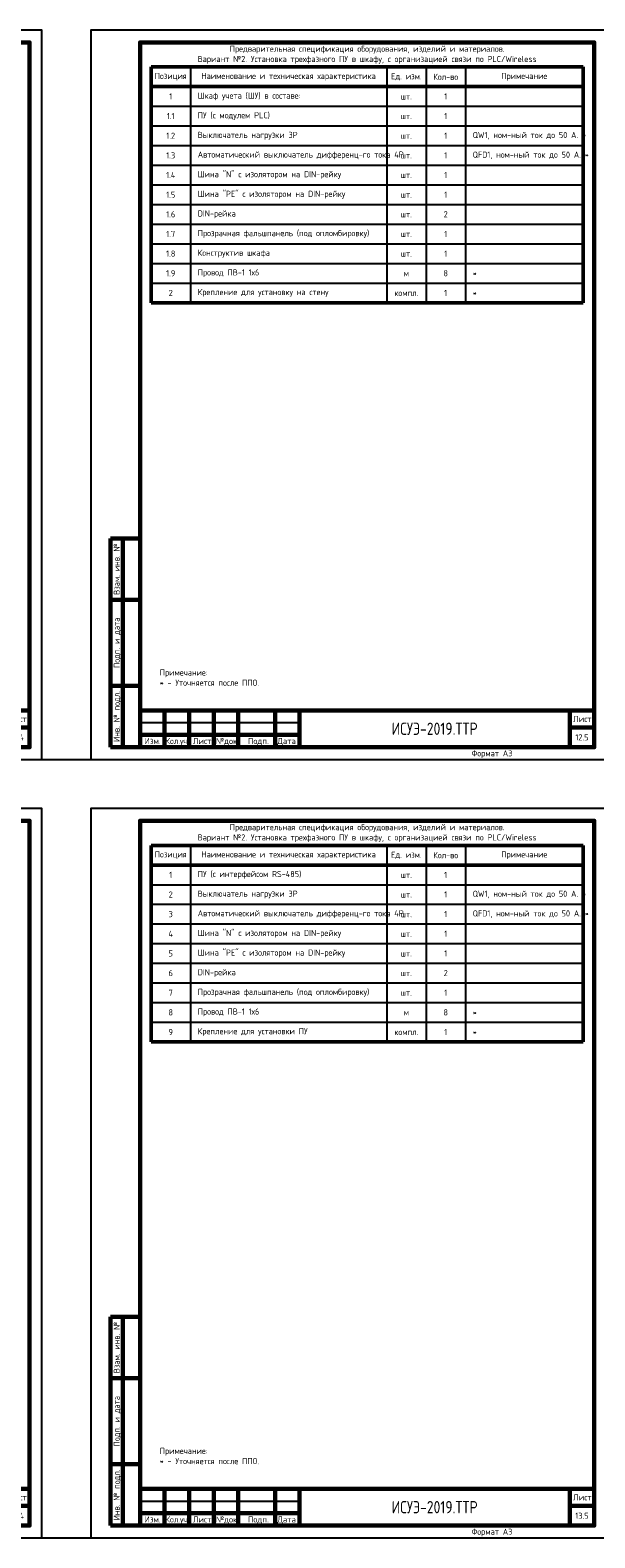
# Model space of a CAD drawing. Header units: millimetres. Extents: x -110 to 4101, y -10868 to 110.
# Tile 62 of 90: x 1325 to 1555, y -4111 to -3497. Entities that reach past the tile are written whole.
import ezdxf
from ezdxf.enums import TextEntityAlignment as Align

# ---------------------------------------------------------------- set-up
doc = ezdxf.new("R2010")
doc.units = ezdxf.units.MM
doc.layers.add('01.Вспомогательный_слой', color=1, linetype='Continuous', plot=False)
doc.layers.add('Формат', color=7, linetype='Continuous', lineweight=25)
doc.layers.add('Формат @ 1', color=7, linetype='Continuous', lineweight=25)
doc.styles.add('Формат', font='isocpeur.ttf')
doc.styles.add('ЭП', font='GOST.TTF')

# ---------------------------------------------------------------- blocks, each defined once
blk = doc.blocks.new('*U77')
at = {"layer": 'Формат', "color": 7, "linetype": 'Continuous', "lineweight": 60}
for p, q in [((8, 85), (20, 85)), ((8, 85), (8, 0)), ((13, 85), (13, 0)), ((8, 60), (20, 60)), ((8, 25), (20, 25)), ((20, 15), (205, 15)), ((20, 15), (20, 0)), ((30, 15), (30, 0)), ((40, 15), (40, 0)), ((50, 15), (50, 0)), ((60, 15), (60, 0)), ((75, 15), (75, 0)), ((85, 15), (85, 0)), ((195, 15), (195, 0)), ((195, 8), (205, 8)), ((8, 0), (20, 0)), ((20, 5), (85, 5))]:
    blk.add_line(p, q, dxfattribs=at)
at = {"layer": 'Формат', "color": 7, "linetype": 'Continuous', "lineweight": 25}
blk.add_line((20, 10), (85, 10), dxfattribs=at)
blk.add_lwpolyline([(0, -5), (210, -5), (210, 292), (0, 292)], close=True, dxfattribs=at)
at = {"layer": 'Формат', "color": 7, "linetype": 'Continuous', "lineweight": 60}
blk.add_lwpolyline([(20, 0), (205, 0), (205, 287), (20, 287)], close=True, dxfattribs=at)
at = {"layer": 'Формат', "color": 7, "linetype": 'Continuous', "lineweight": 25, "style": 'ЭП'}
for s, p in [('Взам. инв. №', (10.5, 72.5)), ('Подп. и дата', (10.5, 42.5)), ('Инв. № подл.', (10.5, 12.5))]:
    blk.add_text(s, height=2.5, rotation=90, dxfattribs=at).set_placement(p, align=Align.MIDDLE_CENTER)
at = {"layer": 'Формат', "color": 7, "linetype": 'Continuous', "lineweight": 25, "style": 'Формат'}
for s, p in [('Лист', (196.38, 10.25)), ('Изм.', (21.81, 1.25)), ('Лист', (41.54, 1.25)), ('№док.', (50.89, 1.25)), ('Подп.', (63.99, 1.25)), ('Дата', (75.95, 1.25))]:
    blk.add_text(s, height=2.5, dxfattribs=at).set_placement(p)
at = {"layer": 'Формат', "color": 7, "linetype": 'Continuous', "lineweight": 25, "style": 'Формат', "width": 0.9}
blk.add_text('Кол.уч.', height=2.5, dxfattribs=at).set_placement((30.38, 1.25))
at = {"layer": 'Формат', "color": 7, "linetype": 'Continuous', "lineweight": 25, "style": 'ЭП', "flags": 8}
blk.add_attdef('N_ИНВ', text='', height=2.5, rotation=90, dxfattribs=at).set_placement((16.5, 12.5), align=Align.MIDDLE_CENTER)
for tag, p in [('изм.№', (21, 7.5)), ('изм.уч.', (31, 7.5)), ('изм.лист', (41, 7.5)), ('изм.№_док.', (50.5, 7.5)), ('изм_дата', (76, 7.5)), ('ФОРМ.ЛИСТА', (155, -2.5))]:
    blk.add_attdef(tag, text='', height=2.5, dxfattribs=at).set_placement(p, align=Align.MIDDLE_LEFT)
for tag, height, p in [('ОБОЗНАЧЕНИЕ', 5, (140, 7.5)), ('Лист', 2.5, (200, 4))]:
    blk.add_attdef(tag, text='', height=height, dxfattribs=at).set_placement(p, align=Align.MIDDLE_CENTER)
blk = doc.blocks.new('*T117')
at = {"color": 0, "linetype": 'ByBlock', "lineweight": 50, "ltscale": 0.2, "transparency": 16777216}
for p, q in [((0, 0), (176, 0)), ((0, 0), (0, -96)), ((176, 0), (176, -96)), ((0, -8), (176, -8)), ((0, -96), (176, -96))]:
    blk.add_line(p, q, dxfattribs=at)
at = {"color": 0, "linetype": 'ByBlock', "ltscale": 0.2, "transparency": 16777216}
for p, q in [((16, 0), (16, -96)), ((96, 0), (96, -96)), ((112, 0), (112, -96)), ((128, 0), (128, -96)), ((0, -16), (176, -16)), ((0, -24), (176, -24)), ((0, -32), (176, -32)), ((0, -40), (176, -40)), ((0, -48), (176, -48)), ((0, -56), (176, -56)), ((0, -64), (112, -64)), ((0, -72), (128, -72)), ((0, -80), (176, -80)), ((0, -88), (176, -88))]:
    blk.add_line(p, q, dxfattribs=at)
at = {"color": 0, "linetype": 'ByBlock', "lineweight": -2, "ltscale": 0.2, "transparency": 16777216}
for p, q in [((112, -64), (176, -64)), ((128, -72), (176, -72))]:
    blk.add_line(p, q, dxfattribs=at)
at = {"color": 0, "ltscale": 0.2, "transparency": 16777216, "char_height": 2.5, "style": 'ЭП'}
for s, insert, width, attachment_point in [('{\\fGOST type A|b1|i0|c204|p34;Позиция}', (8, -4), 10, 5), ('{\\fGOST type A|b1|i0|c204|p34;Наименование и техническая характеристика}', (56, -4), 74, 5), ('{\\fGOST type A|b1|i0|c204|p34;Ед. изм.}', (104, -4), 10, 5), ('{\\fGOST type A|b1|i0|c204|p34;Кол-во}', (120, -4), 10, 5), ('{\\fGOST type A|b1|i0|c204|p34;Примечание}', (152, -4), 42, 5), ('1', (8, -12), 10, 5), ('Шкаф учета (ШУ) в составе:', (19, -12), 74, 4), ('шт.', (104, -12), 10, 5), ('1', (120, -12), 10, 5), ('ПУ (с модулем PLC)', (19, -20), 74, 4), ('1.1', (8, -20), 10, 5), ('шт.', (104, -20), 10, 5), ('1', (120, -20), 10, 5), ('QW1, ном-ный ток до 50 А. *', (131, -28), 42, 4), ('1.2', (8, -28), 10, 5), ('Выключатель нагрузки 3P', (19, -28), 74, 4), ('шт.', (104, -28), 10, 5), ('1', (120, -28), 10, 5), ('1.3', (8, -36), 10, 5), ('Автоматический выключатель дифференц-го тока 4P', (19, -36), 74, 4), ('шт.', (104, -36), 10, 5), ('1', (120, -36), 10, 5), ('QFD1, ном-ный ток до 50 А. *', (131, -36), 42, 4), ('1.4', (8, -44), 10, 5), ('Шина "N" с изолятором на DIN-рейку', (19, -44), 74, 4), ('1', (120, -44), 10, 5), ('шт.', (104, -44), 10, 5), ('1.5', (8, -52), 10, 5), ('Шина "PE" с изолятором на DIN-рейку', (19, -52), 74, 4), ('шт.', (104, -52), 10, 5), ('1', (120, -52), 10, 5), ('1.6', (8, -60), 10, 5), ('DIN-рейка', (19, -60), 74, 4), ('шт.', (104, -60), 10, 5), ('2', (120, -60), 10, 5), ('1.7', (8, -68), 10, 5), ('Прозрачная фальшпанель (под опломбировку)', (19, -68), 74, 4), ('шт.', (104, -68), 10, 5), ('1', (120, -68), 10, 5), ('1.8', (8, -76), 10, 5), ('Конструктив шкафа', (19, -76), 74, 4), ('шт.', (104, -76), 10, 5), ('1', (120, -76), 10, 5), ('1.9', (8, -84), 10, 5), ('Провод ПВ-1 1х6', (19, -84), 74, 4), ('м', (104, -84), 10, 5), ('8', (120, -84), 10, 5), ('*', (131, -84), 42, 4), ('2', (8, -92), 10, 5), ('Крепление для установку на стену', (19, -92), 74, 4), ('компл.', (104, -92), 10, 5), ('1', (120, -92), 10, 5), ('*', (131, -92), 42, 4)]:
    blk.add_mtext(s, dxfattribs=dict(at, insert=insert, width=width, attachment_point=attachment_point))
blk = doc.blocks.new('*T120')
at = {"color": 0, "linetype": 'ByBlock', "lineweight": 50, "ltscale": 0.2, "transparency": 16777216}
for p, q in [((0, 0), (176, 0)), ((0, 0), (0, -80)), ((176, 0), (176, -80)), ((0, -8), (176, -8)), ((0, -80), (176, -80))]:
    blk.add_line(p, q, dxfattribs=at)
at = {"color": 0, "linetype": 'ByBlock', "ltscale": 0.2, "transparency": 16777216}
for p, q in [((16, 0), (16, -80)), ((96, 0), (96, -80)), ((112, 0), (112, -80)), ((128, 0), (128, -80)), ((0, -16), (176, -16)), ((0, -24), (176, -24)), ((0, -32), (176, -32)), ((0, -40), (176, -40)), ((0, -48), (176, -48)), ((0, -56), (112, -56)), ((0, -64), (128, -64)), ((16, -72), (176, -72))]:
    blk.add_line(p, q, dxfattribs=at)
at = {"color": 0, "linetype": 'ByBlock', "lineweight": -2, "ltscale": 0.2, "transparency": 16777216}
for p, q in [((112, -56), (176, -56)), ((128, -64), (176, -64)), ((0, -72), (16, -72))]:
    blk.add_line(p, q, dxfattribs=at)
at = {"color": 0, "ltscale": 0.2, "transparency": 16777216, "char_height": 2.5, "style": 'ЭП'}
for s, insert, width, attachment_point in [('{\\fGOST type A|b1|i0|c204|p34;Позиция}', (8, -4), 10, 5), ('{\\fGOST type A|b1|i0|c204|p34;Наименование и техническая характеристика}', (56, -4), 74, 5), ('{\\fGOST type A|b1|i0|c204|p34;Ед. изм.}', (104, -4), 10, 5), ('{\\fGOST type A|b1|i0|c204|p34;Кол-во}', (120, -4), 10, 5), ('{\\fGOST type A|b1|i0|c204|p34;Примечание}', (152, -4), 42, 5), ('1', (8, -12), 10, 5), ('ПУ (с интерфейсом RS-485)', (19, -12), 74, 4), ('шт.', (104, -12), 10, 5), ('1', (120, -12), 10, 5), ('2', (8, -20), 10, 5), ('Выключатель нагрузки 3P', (19, -20), 74, 4), ('QW1, ном-ный ток до 50 А. *', (131, -20), 42, 4), ('Автоматический выключатель дифференц-го тока 4P', (19, -28), 74, 4), ('шт.', (104, -20), 10, 5), ('1', (120, -20), 10, 5), ('QFD1, ном-ный ток до 50 А. *', (131, -28), 42, 4), ('3', (8, -28), 10, 5), ('шт.', (104, -28), 10, 5), ('1', (120, -28), 10, 5), ('4', (8, -36), 10, 5), ('Шина "N" с изолятором на DIN-рейку', (19, -36), 74, 4), ('шт.', (104, -36), 10, 5), ('1', (120, -36), 10, 5), ('5', (8, -44), 10, 5), ('Шина "PE" с изолятором на DIN-рейку', (19, -44), 74, 4), ('1', (120, -44), 10, 5), ('шт.', (104, -44), 10, 5), ('6', (8, -52), 10, 5), ('DIN-рейка', (19, -52), 74, 4), ('шт.', (104, -52), 10, 5), ('2', (120, -52), 10, 5), ('7', (8, -60), 10, 5), ('Прозрачная фальшпанель (под опломбировку)', (19, -60), 74, 4), ('шт.', (104, -60), 10, 5), ('1', (120, -60), 10, 5), ('8', (8, -68), 10, 5), ('Провод ПВ-1 1х6', (19, -68), 74, 4), ('м', (104, -68), 10, 5), ('8', (120, -68), 10, 5), ('*', (131, -68), 42, 4), ('9', (8, -76), 10, 5), ('Крепление для установки ПУ', (19, -76), 74, 4), ('компл.', (104, -76), 10, 5), ('1', (120, -76), 10, 5), ('*', (131, -76), 42, 4)]:
    blk.add_mtext(s, dxfattribs=dict(at, insert=insert, width=width, attachment_point=attachment_point))

msp = doc.modelspace()

# ---------------------------------------------------------------- linework, layer by layer
at = {"layer": '01.Вспомогательный_слой'}
for points in [[(1330, -3794), (1350, -3794)], [(1330, -4111), (1350, -4111)]]:
    msp.add_lwpolyline(points, dxfattribs=at)

# ---------------------------------------------------------------- block references
for name, p in [('*T117', (1374.5, -3512)), ('*T120', (1374.5, -3829))]:
    msp.add_blockref(name, p)
at = {"layer": 'Формат @ 1', "ltscale": 0.7}
for p, values in [((1120, -3789), {'ОБОЗНАЧЕНИЕ': 'ИСУЭ-2019.ТТР', 'Лист': '12.4', 'ФОРМ.ЛИСТА': 'Формат А3'}), ((1350, -3789), {'ОБОЗНАЧЕНИЕ': 'ИСУЭ-2019.ТТР', 'Лист': '12.5', 'ФОРМ.ЛИСТА': 'Формат А3'}), ((1120, -4106), {'ОБОЗНАЧЕНИЕ': 'ИСУЭ-2019.ТТР', 'Лист': '13.4', 'ФОРМ.ЛИСТА': 'Формат А3'}), ((1350, -4106), {'ОБОЗНАЧЕНИЕ': 'ИСУЭ-2019.ТТР', 'Лист': '13.5', 'ФОРМ.ЛИСТА': 'Формат А3'})]:
    msp.add_blockref('*U77', p, dxfattribs=at).add_auto_attribs(values)

# ---------------------------------------------------------------- texts
at = {"char_height": 2.5, "style": 'ЭП'}
for s, insert, width, attachment_point in [('Предварительная спецификация оборудования, изделий и материалов.\\PВариант №2. Установка трехфазного ПУ в шкафу, с организацией связи по PLC/Wireless', (1462.5, -3507), 176, 5), ('Примечание:\\P* - Уточняется после ППО.', (1378, -3764), 169, 7), ('Предварительная спецификация оборудования, изделий и материалов.\\PВариант №2. Установка трехфазного ПУ в шкафу, с организацией связи по PLC/Wireless', (1462.5, -3824), 176, 5), ('Примечание:\\P* - Уточняется после ППО.', (1378, -4081), 169, 7)]:
    msp.add_mtext(s, dxfattribs=dict(at, insert=insert, width=width, attachment_point=attachment_point))

doc.saveas('drawing.dxf')
